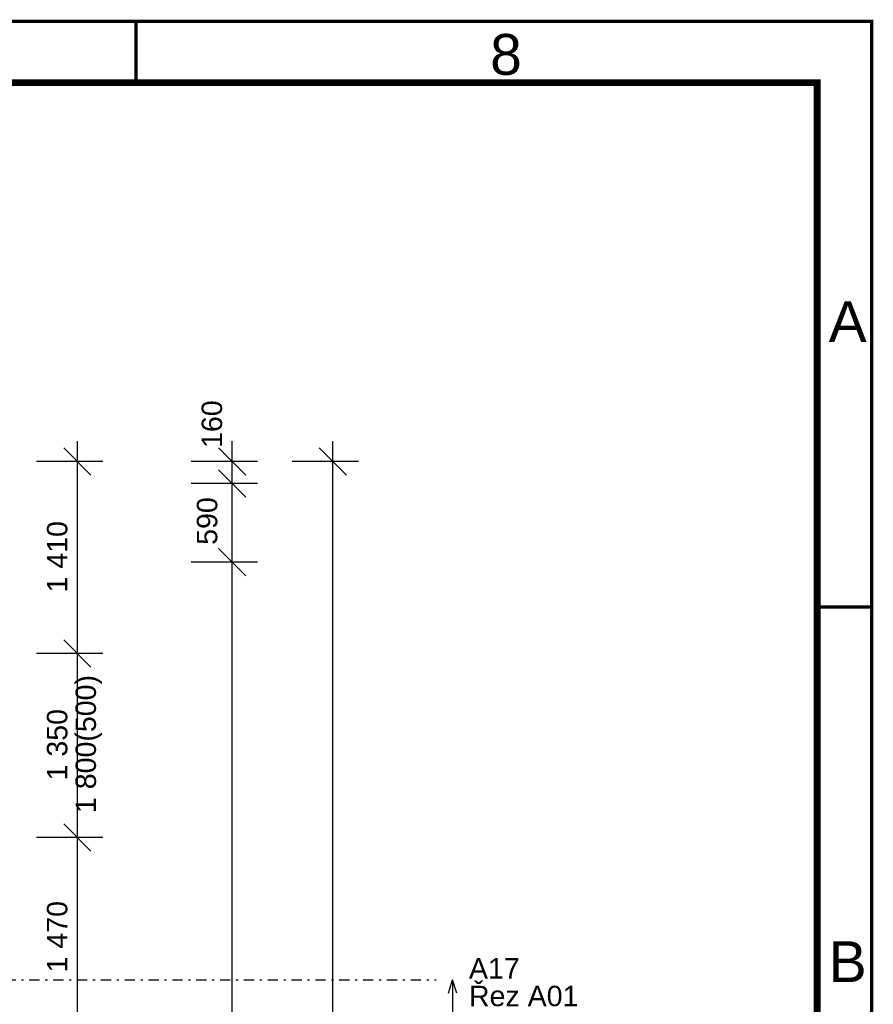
# Model space of a CAD drawing. Extents: x -12025 to 39812, y -28775 to 12.
# Tile 90 of 90: x 33547 to 39812, y -7217 to 12. Entities that reach past the tile are written whole.
import ezdxf

# ---------------------------------------------------------------- set-up
doc = ezdxf.new("R2010")
doc.units = 0
doc.header["$MEASUREMENT"] = 0
doc.linetypes.add('Čerchovaná S', pattern=[175, 75, -42.5, 15, -42.5])
for name, color, linetype in [('OÚ Dukovany půdorys kóty 1NP', 7, 'Continuous'), ('OÚ Dukovany půdorys podklad 1NP', 7, 'Continuous'), ('Ramecek', 7, 'Continuous')]:
    doc.layers.add(name, color=color, linetype=linetype)
doc.styles.add('Arial', font='txt')

msp = doc.modelspace()

# ---------------------------------------------------------------- linework, layer by layer
at = {"layer": 'OÚ Dukovany půdorys kóty 1NP', "color": 1, "linetype": 'Continuous'}
for p, q in [((33970.5, -3232.1), (33970.5, -3082.1)), ((35106.2, -3232.1), (35106.2, -3082.1)), ((35846, -3232.1), (35846, -3082.1)), ((34070.5, -3332.1), (33870.5, -3132.1)), ((35006.2, -3132.1), (35206.2, -3332.1)), ((35946, -3332.1), (35746, -3132.1)), ((34158, -3232.1), (33670.5, -3232.1)), ((33970.5, -4642.1), (33970.5, -3232.1)), ((35293.7, -3232.1), (34806.2, -3232.1)), ((35106.2, -3392.6), (35106.2, -3232.1)), ((36033.5, -3232.1), (35546, -3232.1)), ((35846, -21160.8), (35846, -3232.1)), ((35206.2, -3492.6), (35006.2, -3292.6)), ((35206.2, -3492.6), (35006.2, -3292.6)), ((35293.7, -3392.6), (34806.2, -3392.6)), ((35106.2, -3970.8), (35106.2, -3392.6)), ((35106.2, -3970.8), (35106.2, -3392.6)), ((35106.2, -3970.8), (35106.2, -3392.6)), ((35006.2, -3870.8), (35206.2, -4070.8)), ((35006.2, -3870.8), (35206.2, -4070.8)), ((35293.7, -3970.8), (34806.2, -3970.8)), ((35293.7, -3970.8), (34806.2, -3970.8)), ((35106.2, -13417.2), (35106.2, -3970.8)), ((33870.5, -4542.1), (34070.5, -4742.1)), ((33870.5, -4542.1), (34070.5, -4742.1)), ((34158, -4642.1), (33670.5, -4642.1)), ((34158, -4642.1), (33670.5, -4642.1)), ((33970.5, -5992.1), (33970.5, -4642.1)), ((33870.5, -5892.1), (34070.5, -6092.1)), ((33870.5, -5892.1), (34070.5, -6092.1)), ((34158, -5992.1), (33670.5, -5992.1)), ((34158, -5992.1), (33670.5, -5992.1)), ((33970.5, -7461.7), (33970.5, -5992.1))]:
    msp.add_line(p, q, dxfattribs=at)
at = {"layer": 'OÚ Dukovany půdorys podklad 1NP', "color": 154, "linetype": 'Čerchovaná S'}
msp.add_line((22767.7, -7036.8), (36604.7, -7036.8), dxfattribs=at)
at = {"layer": 'OÚ Dukovany půdorys podklad 1NP', "color": 154, "linetype": 'Continuous'}
for p, q in [((36694.7, -7136.8), (36724.7, -7036.8)), ((36724.7, -7036.8), (36724.7, -7336.8)), ((36754.7, -7136.8), (36724.7, -7036.8))]:
    msp.add_line(p, q, dxfattribs=at)
at = {"layer": 'Ramecek', "color": 7, "linetype": 'Continuous'}
for points, const_width in [([(0, -28600), (39800, -28600), (39800, 0), (0, 0)], 25), ([(400, -28150), (39400, -28150), (39400, -450), (400, -450)], 50)]:
    msp.add_lwpolyline(points, close=True, dxfattribs=dict(at, const_width=const_width))
at = {"layer": 'Ramecek', "color": 7, "linetype": 'Continuous', "const_width": 25}
for points in [[(34400, -3.3), (34400, -447.6)], [(39800, -4300), (39400, -4300)]]:
    msp.add_lwpolyline(points, dxfattribs=at)

# ---------------------------------------------------------------- texts
at = {"layer": 'OÚ Dukovany půdorys kóty 1NP', "color": 1, "linetype": 'Continuous', "style": 'Arial'}
for s, p in [('160', (35032.6, -3132.1)), ('590', (34997.6, -3843.5)), ('1\xa0410', (33897, -4193.6)), ('1\xa0800(500)', (34107, -5812.9)), ('1\xa0350', (33897, -5573.6)), ('1\xa0470', (33897, -6983.3))]:
    msp.add_text(s, height=150, rotation=90, dxfattribs=at).set_placement(p)
at = {"layer": 'OÚ Dukovany půdorys podklad 1NP', "color": 154, "linetype": 'Continuous', "style": 'Arial'}
for s, p in [('A17', (36844.7, -7028.5)), ('Řez A01', (36844.7, -7231.4))]:
    msp.add_text(s, height=150, dxfattribs=at).set_placement(p)
at = {"layer": 'Ramecek', "color": 7, "linetype": 'Continuous', "style": 'Arial'}
for s, p in [('8', (36999.9, -392.5)), ('A', (39484.8, -2354.7)), ('B', (39484.8, -7054.7))]:
    msp.add_text(s, height=300, dxfattribs=at).set_placement(p)

doc.saveas('drawing.dxf')
